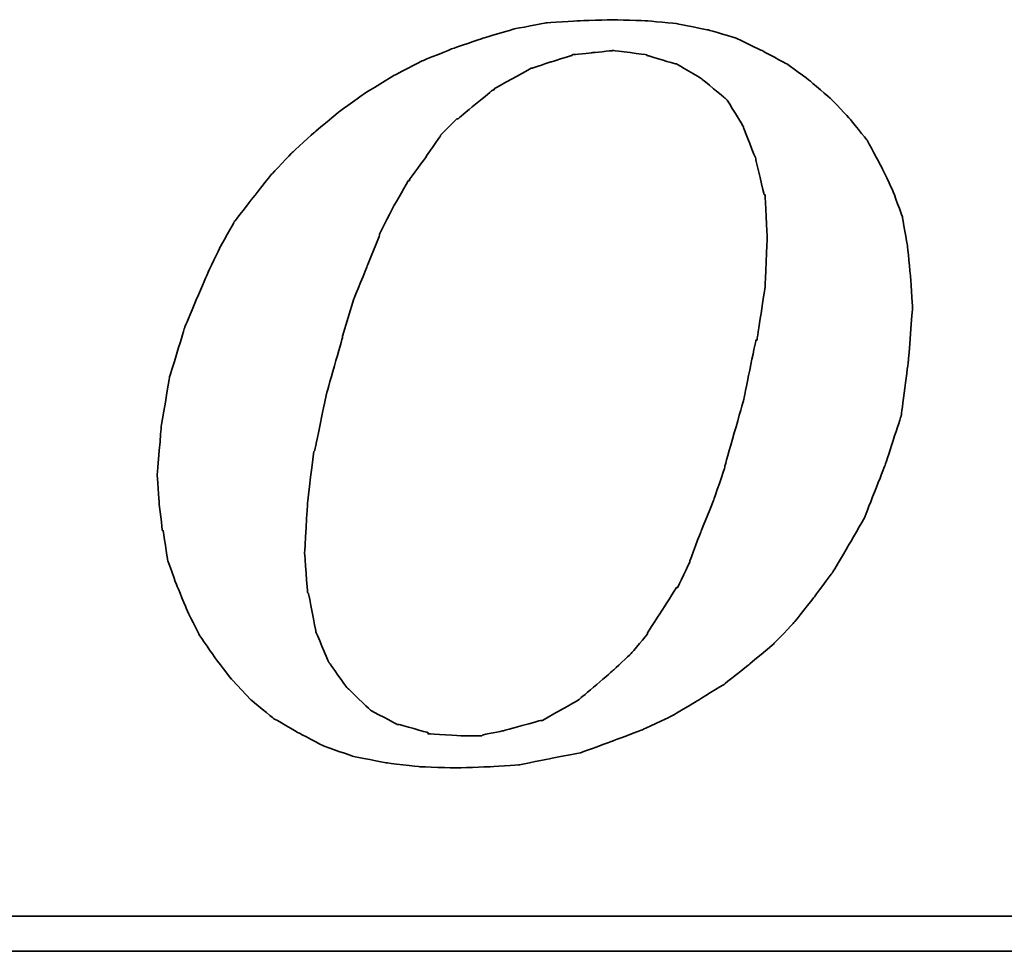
# Model space of a CAD drawing. Header units: millimetres. Extents: x 4 to 1153, y -526 to 762.
# Tile 41 of 57: x 79.415 to 79.96, y 47.414 to 47.929. Entities that reach past the tile are written whole.
import ezdxf

# ---------------------------------------------------------------- set-up
doc = ezdxf.new("R2010")
doc.units = ezdxf.units.MM
doc.layers.add('DIM', color=4, linetype='CONTINUOUS')
doc.layers.add('layer 1', color=7, linetype='CONTINUOUS')

# ---------------------------------------------------------------- blocks, each defined once
blk = doc.blocks.new('TBI MOTION logo(完整正式版)')
at = {"layer": 'layer 1', "color": 22, "lineweight": 35}
for points, knots in [([(-11.34375, -6.98375), (-11.34375, -6.98375), (-10.91375, -7.43875), (-10.91375, -7.43875), (-10.91375, -7.43875), (-10.91375, -7.43875), (-10.38625, -7.87125), (-10.38625, -7.87125), (-10.38625, -7.87125), (-10.38625, -7.87125), (-9.81125, -8.20375), (-9.81125, -8.20375), (-9.81125, -8.20375), (-9.81125, -8.20375), (-9.21125, -8.51875), (-9.21125, -8.51875), (-9.21125, -8.51875), (-9.21125, -8.51875), (-8.51625, -8.75875), (-8.51625, -8.75875), (-8.51625, -8.75875), (-8.51625, -8.75875), (-7.77125, -8.90375), (-7.77125, -8.90375), (-7.77125, -8.90375), (-7.77125, -8.90375), (-6.97875, -8.99875), (-6.97875, -8.99875), (-6.97875, -8.99875), (-6.97875, -8.99875), (-6.14125, -9.02375), (-6.14125, -9.02375), (-6.14125, -9.02375), (-6.14125, -9.02375), (-5.37125, -8.99875), (-5.37125, -8.99875), (-5.37125, -8.99875), (-5.37125, -8.99875), (-4.65375, -8.94875), (-4.65375, -8.94875), (-4.65375, -8.94875), (-4.65375, -8.94875), (-3.93375, -8.80625), (-3.93375, -8.80625), (-3.93375, -8.80625), (-3.93375, -8.80625), (-3.21375, -8.66375), (-3.21375, -8.66375), (-3.21375, -8.66375), (-3.21375, -8.66375), (-2.49375, -8.39875), (-2.49375, -8.39875), (-2.49375, -8.39875), (-2.49375, -8.39875), (-1.79875, -8.13375), (-1.79875, -8.13375), (-1.79875, -8.13375), (-1.79875, -8.13375), (-1.17375, -7.84375), (-1.17375, -7.84375), (-1.17375, -7.84375), (-1.17375, -7.84375), (-0.52375, -7.46375), (-0.52375, -7.46375), (-0.52375, -7.46375), (-0.52375, -7.46375), (0.10124, -7.07875), (0.10124, -7.07875), (0.10124, -7.07875), (0.10124, -7.07875), (0.67625, -6.62375), (0.67625, -6.62375), (0.67625, -6.62375), (0.67625, -6.62375), (1.24874, -6.14375), (1.24874, -6.14375), (1.24874, -6.14375), (1.24874, -6.14375), (1.72874, -5.64125), (1.72874, -5.64125), (1.72874, -5.64125), (1.72874, -5.64125), (2.18624, -5.06375), (2.18624, -5.06375), (2.18624, -5.06375), (2.18624, -5.06375), (2.61625, -4.48874), (2.61625, -4.48874), (2.61625, -4.48874), (2.61625, -4.48874), (3.00125, -3.83874), (3.00125, -3.83874), (3.00125, -3.83874), (3.00125, -3.83874), (3.36124, -3.21374), (3.36124, -3.21374), (3.36124, -3.21374), (3.36124, -3.21374), (3.84374, -1.99125), (3.84374, -1.99125), (3.84374, -1.99125), (3.84374, -1.99125), (4.22625, -0.81875), (4.22625, -0.81875), (4.22625, -0.81875), (4.22625, -0.81875), (4.39125, 0.45624), (4.39125, 0.45624), (4.39125, 0.45624), (4.39125, 0.45624), (4.48874, 1.70124), (4.48874, 1.70124), (4.48874, 1.70124), (4.48874, 1.70124), (4.43874, 2.44625), (4.43874, 2.44625), (4.43874, 2.44625), (4.43874, 2.44625), (4.36874, 3.14125), (4.36874, 3.14125), (4.36874, 3.14125), (4.36874, 3.14125), (4.25125, 3.81125), (4.25125, 3.81125), (4.25125, 3.81125), (4.25125, 3.81125), (4.03124, 4.41125), (4.03124, 4.41125), (4.03124, 4.41125), (4.03124, 4.41125), (3.74374, 5.01125), (3.74374, 5.01125), (3.74374, 5.01125), (3.74374, 5.01125), (3.43124, 5.58875), (3.43124, 5.58875), (3.43124, 5.58875), (3.43124, 5.58875), (3.02625, 6.09125), (3.02625, 6.09125), (3.02625, 6.09125), (3.02625, 6.09125), (2.59374, 6.54875), (2.59374, 6.54875), (2.59374, 6.54875), (2.59374, 6.54875), (2.09124, 6.98125), (2.09124, 6.98125), (2.09124, 6.98125), (2.09124, 6.98125), (1.56124, 7.36625), (1.56124, 7.36625), (1.56124, 7.36625), (1.56124, 7.36625), (0.98624, 7.67625), (0.98624, 7.67625), (0.98624, 7.67625), (0.98624, 7.67625), (0.38624, 7.96375), (0.38624, 7.96375), (0.38624, 7.96375), (0.38624, 7.96375), (-0.25875, 8.15625), (-0.25875, 8.15625), (-0.25875, 8.15625), (-0.25875, 8.15625), (-0.98125, 8.30125), (-0.98125, 8.30125), (-0.98125, 8.30125), (-0.98125, 8.30125), (-1.70124, 8.37125), (-1.70124, 8.37125), (-1.70124, 8.37125), (-1.70124, 8.37125), (-2.49375, 8.39624), (-2.49375, 8.39624), (-2.49375, 8.39624), (-2.49375, 8.39624), (-3.28625, 8.37125), (-3.28625, 8.37125), (-3.28625, 8.37125), (-3.28625, 8.37125), (-4.05125, 8.32125), (-4.05125, 8.32125), (-4.05125, 8.32125), (-4.05125, 8.32125), (-4.77375, 8.18125), (-4.77375, 8.18125), (-4.77375, 8.18125), (-4.77375, 8.18125), (-5.51625, 7.96375), (-5.51625, 7.96375), (-5.51625, 7.96375), (-5.51625, 7.96375), (-6.21125, 7.72625), (-6.21125, 7.72625), (-6.21125, 7.72625), (-6.21125, 7.72625), (-6.92875, 7.43625), (-6.92875, 7.43625), (-6.92875, 7.43625), (-6.92875, 7.43625), (-7.57875, 7.10125), (-7.57875, 7.10125), (-7.57875, 7.10125), (-7.57875, 7.10125), (-8.24875, 6.69125), (-8.24875, 6.69125), (-8.24875, 6.69125), (-8.24875, 6.69125), (-8.84875, 6.26125), (-8.84875, 6.26125), (-8.84875, 6.26125), (-8.84875, 6.26125), (-9.42625, 5.78125), (-9.42625, 5.78125), (-9.42625, 5.78125), (-9.42625, 5.78125), (-9.95375, 5.30125), (-9.95375, 5.30125), (-9.95375, 5.30125), (-9.95375, 5.30125), (-10.43375, 4.79624), (-10.43375, 4.79624), (-10.43375, 4.79624), (-10.43375, 4.79624), (-10.88875, 4.22125), (-10.88875, 4.22125), (-10.88875, 4.22125), (-10.88875, 4.22125), (-11.29875, 3.69375), (-11.29875, 3.69375), (-11.29875, 3.69375), (-11.29875, 3.69375), (-11.63375, 3.09125), (-11.63375, 3.09125), (-11.63375, 3.09125), (-11.63375, 3.09125), (-11.91875, 2.49625), (-11.91875, 2.49625), (-11.91875, 2.49625), (-11.91875, 2.49625), (-12.44875, 1.24625), (-12.44875, 1.24625), (-12.44875, 1.24625), (-12.44875, 1.24625), (-12.80875, 0.06874), (-12.80875, 0.06874), (-12.80875, 0.06874), (-12.80875, 0.06874), (-12.99875, -1.07875), (-12.99875, -1.07875), (-12.99875, -1.07875), (-12.99875, -1.07875), (-13.09375, -2.18375), (-13.09375, -2.18375), (-13.09375, -2.18375), (-13.09375, -2.18375), (-13.04875, -2.85375), (-13.04875, -2.85375), (-13.04875, -2.85375), (-13.04875, -2.85375), (-12.97375, -3.50375), (-12.97375, -3.50375), (-12.97375, -3.50375), (-12.97375, -3.50375), (-12.95375, -3.50375), (-12.95375, -3.50375), (-12.95375, -3.50375), (-12.95375, -3.50375), (-12.85375, -4.17375), (-12.85375, -4.17375), (-12.85375, -4.17375), (-12.85375, -4.17375), (-12.63875, -4.77624), (-12.63875, -4.77624), (-12.63875, -4.77624), (-12.63875, -4.77624), (-12.39875, -5.35125), (-12.39875, -5.35125), (-12.39875, -5.35125), (-12.39875, -5.35125), (-12.11375, -5.92875), (-12.11375, -5.92875), (-12.11375, -5.92875), (-12.11375, -5.92875), (-11.75375, -6.45375), (-11.75375, -6.45375), (-11.75375, -6.45375), (-11.75375, -6.45375), (-11.34375, -6.98375), (-11.34375, -6.98375)], [0, 0, 0, 0, 0.01369863, 0.01369863, 0.01369863, 0.01369864, 0.02739726, 0.02739726, 0.02739726, 0.02739727, 0.04109589, 0.04109589, 0.04109589, 0.0410959, 0.05479452, 0.05479452, 0.05479452, 0.05479453, 0.06849315, 0.06849315, 0.06849315, 0.06849316, 0.08219178, 0.08219178, 0.08219178, 0.08219179, 0.09589041, 0.09589041, 0.09589041, 0.09589042, 0.10958904, 0.10958904, 0.10958904, 0.10958905, 0.12328767, 0.12328767, 0.12328767, 0.12328768, 0.1369863, 0.1369863, 0.1369863, 0.13698631, 0.15068493, 0.15068493, 0.15068493, 0.15068494, 0.16438356, 0.16438356, 0.16438356, 0.16438357, 0.17808219, 0.17808219, 0.17808219, 0.1780822, 0.19178082, 0.19178082, 0.19178082, 0.19178083, 0.20547945, 0.20547945, 0.20547945, 0.20547946, 0.21917808, 0.21917808, 0.21917808, 0.21917809, 0.23287671, 0.23287671, 0.23287671, 0.23287672, 0.24657534, 0.24657534, 0.24657534, 0.24657535, 0.26027397, 0.26027397, 0.26027397, 0.26027398, 0.2739726, 0.2739726, 0.2739726, 0.27397261, 0.28767123, 0.28767123, 0.28767123, 0.28767124, 0.30136986, 0.30136986, 0.30136986, 0.30136987, 0.31506849, 0.31506849, 0.31506849, 0.3150685, 0.32876712, 0.32876712, 0.32876712, 0.32876713, 0.34246575, 0.34246575, 0.34246575, 0.34246576, 0.35616438, 0.35616438, 0.35616438, 0.35616439, 0.36986301, 0.36986301, 0.36986301, 0.36986302, 0.38356164, 0.38356164, 0.38356164, 0.38356165, 0.39726027, 0.39726027, 0.39726027, 0.39726028, 0.4109589, 0.4109589, 0.4109589, 0.41095891, 0.42465753, 0.42465753, 0.42465753, 0.42465754, 0.43835616, 0.43835616, 0.43835616, 0.43835617, 0.45205479, 0.45205479, 0.45205479, 0.4520548, 0.46575342, 0.46575342, 0.46575342, 0.46575343, 0.47945205, 0.47945205, 0.47945205, 0.47945206, 0.49315068, 0.49315068, 0.49315068, 0.49315069, 0.50684932, 0.50684932, 0.50684932, 0.50684933, 0.52054795, 0.52054795, 0.52054795, 0.52054796, 0.53424658, 0.53424658, 0.53424658, 0.53424659, 0.54794521, 0.54794521, 0.54794521, 0.54794522, 0.56164384, 0.56164384, 0.56164384, 0.56164385, 0.57534247, 0.57534247, 0.57534247, 0.57534248, 0.5890411, 0.5890411, 0.5890411, 0.58904111, 0.60273973, 0.60273973, 0.60273973, 0.60273974, 0.61643836, 0.61643836, 0.61643836, 0.61643837, 0.63013699, 0.63013699, 0.63013699, 0.630137, 0.64383562, 0.64383562, 0.64383562, 0.64383563, 0.65753425, 0.65753425, 0.65753425, 0.65753426, 0.67123288, 0.67123288, 0.67123288, 0.67123289, 0.68493151, 0.68493151, 0.68493151, 0.68493152, 0.69863014, 0.69863014, 0.69863014, 0.69863015, 0.71232877, 0.71232877, 0.71232877, 0.71232878, 0.7260274, 0.7260274, 0.7260274, 0.72602741, 0.73972603, 0.73972603, 0.73972603, 0.73972604, 0.75342466, 0.75342466, 0.75342466, 0.75342467, 0.76712329, 0.76712329, 0.76712329, 0.7671233, 0.78082192, 0.78082192, 0.78082192, 0.78082193, 0.79452055, 0.79452055, 0.79452055, 0.79452056, 0.80821918, 0.80821918, 0.80821918, 0.80821919, 0.82191781, 0.82191781, 0.82191781, 0.82191782, 0.83561644, 0.83561644, 0.83561644, 0.83561645, 0.84931507, 0.84931507, 0.84931507, 0.84931508, 0.8630137, 0.8630137, 0.8630137, 0.86301371, 0.87671233, 0.87671233, 0.87671233, 0.87671234, 0.89041096, 0.89041096, 0.89041096, 0.89041097, 0.90410959, 0.90410959, 0.90410959, 0.9041096, 0.91780822, 0.91780822, 0.91780822, 0.91780823, 0.93150685, 0.93150685, 0.93150685, 0.93150686, 0.94520548, 0.94520548, 0.94520548, 0.94520549, 0.95890411, 0.95890411, 0.95890411, 0.95890412, 0.97260274, 0.97260274, 0.97260274, 0.97260275, 0.98630137, 0.98630137, 0.98630137, 0.98630138, 1, 1, 1, 1]), ([(-8.77875, 1.03124), (-8.77875, 1.03124), (-8.51625, 1.89625), (-8.51625, 1.89625), (-8.51625, 1.89625), (-8.51625, 1.89625), (-8.20375, 2.66375), (-8.20375, 2.66375), (-8.20375, 2.66375), (-8.20375, 2.66375), (-7.91625, 3.38125), (-7.91625, 3.38125), (-7.91625, 3.38125), (-7.91625, 3.38125), (-7.91625, 3.40624), (-7.91625, 3.40624), (-7.91625, 3.40624), (-7.91625, 3.40624), (-7.57875, 4.07624), (-7.57875, 4.07624), (-7.57875, 4.07624), (-7.57875, 4.07624), (-7.24375, 4.65125), (-7.24375, 4.65125), (-7.24375, 4.65125), (-7.24375, 4.65125), (-7.21875, 4.65125), (-7.21875, 4.65125), (-7.21875, 4.65125), (-7.21875, 4.65125), (-7.21875, 4.67624), (-7.21875, 4.67624), (-7.21875, 4.67624), (-7.21875, 4.67624), (-6.83625, 5.20375), (-6.83625, 5.20375), (-6.83625, 5.20375), (-6.83625, 5.20375), (-6.49875, 5.68625), (-6.49875, 5.68625), (-6.49875, 5.68625), (-6.49875, 5.68625), (-6.49875, 5.70625), (-6.49875, 5.70625), (-6.49875, 5.70625), (-6.49875, 5.70625), (-6.11625, 6.09125), (-6.11625, 6.09125), (-6.11625, 6.09125), (-6.11625, 6.09125), (-6.09125, 6.09125), (-6.09125, 6.09125), (-6.09125, 6.09125), (-6.09125, 6.09125), (-5.27375, 6.76625), (-5.27375, 6.76625), (-5.27375, 6.76625), (-5.27375, 6.76625), (-5.24875, 6.76625), (-5.24875, 6.76625), (-5.24875, 6.76625), (-5.24875, 6.76625), (-5.24875, 6.78625), (-5.24875, 6.78625), (-5.24875, 6.78625), (-5.24875, 6.78625), (-4.38875, 7.26624), (-4.38875, 7.26624), (-4.38875, 7.26624), (-4.38875, 7.26624), (-4.36125, 7.26624), (-4.36125, 7.26624), (-4.36125, 7.26624), (-4.36125, 7.26624), (-3.93375, 7.41125), (-3.93375, 7.41125), (-3.93375, 7.41125), (-3.93375, 7.41125), (-3.47375, 7.55625), (-3.47375, 7.55625), (-3.47375, 7.55625), (-3.47375, 7.55625), (-3.45375, 7.55625), (-3.45375, 7.55625), (-3.45375, 7.55625), (-3.45375, 7.55625), (-3.42875, 7.58124), (-3.42875, 7.58124), (-3.42875, 7.58124), (-3.42875, 7.58124), (-2.97375, 7.62625), (-2.97375, 7.62625), (-2.97375, 7.62625), (-2.97375, 7.62625), (-2.49375, 7.67625), (-2.49375, 7.67625), (-2.49375, 7.67625), (-2.49375, 7.67625), (-2.46875, 7.67625), (-2.46875, 7.67625), (-2.46875, 7.67625), (-2.46875, 7.67625), (-1.70124, 7.58124), (-1.70124, 7.58124), (-1.70124, 7.58124), (-1.70124, 7.58124), (-1.67875, 7.55625), (-1.67875, 7.55625), (-1.67875, 7.55625), (-1.67875, 7.55625), (-1.65375, 7.55625), (-1.65375, 7.55625), (-1.65375, 7.55625), (-1.65375, 7.55625), (-1.03125, 7.36625), (-1.03125, 7.36625), (-1.03125, 7.36625), (-1.03125, 7.36625), (-1.00625, 7.36625), (-1.00625, 7.36625), (-1.00625, 7.36625), (-1.00625, 7.36625), (-0.43124, 7.02624), (-0.43124, 7.02624), (-0.43124, 7.02624), (-0.43124, 7.02624), (-0.40625, 7.00624), (-0.40625, 7.00624), (-0.40625, 7.00624), (-0.40625, 7.00624), (0.12124, 6.57124), (0.12124, 6.57124), (0.12124, 6.57124), (0.12124, 6.57124), (0.14624, 6.54875), (0.14624, 6.54875), (0.14624, 6.54875), (0.14624, 6.54875), (0.17124, 6.52375), (0.17124, 6.52375), (0.17124, 6.52375), (0.17124, 6.52375), (0.55625, 5.89875), (0.55625, 5.89875), (0.55625, 5.89875), (0.55625, 5.89875), (0.55625, 5.87625), (0.55625, 5.87625), (0.55625, 5.87625), (0.55625, 5.87625), (0.84124, 5.15625), (0.84124, 5.15625), (0.84124, 5.15625), (0.84124, 5.15625), (0.84124, 5.13125), (0.84124, 5.13125), (0.84124, 5.13125), (0.84124, 5.13125), (1.03624, 4.31875), (1.03624, 4.31875), (1.03624, 4.31875), (1.03624, 4.31875), (1.05624, 4.31875), (1.05624, 4.31875), (1.05624, 4.31875), (1.05624, 4.31875), (1.05624, 4.29125), (1.05624, 4.29125), (1.05624, 4.29125), (1.05624, 4.29125), (1.10625, 3.33125), (1.10625, 3.33125), (1.10625, 3.33125), (1.10625, 3.33125), (1.10625, 3.30875), (1.10625, 3.30875), (1.10625, 3.30875), (1.10625, 3.30875), (1.05624, 2.20624), (1.05624, 2.20624), (1.05624, 2.20624), (1.05624, 2.20624), (1.05624, 2.18124), (1.05624, 2.18124), (1.05624, 2.18124), (1.05624, 2.18124), (0.86624, 0.93624), (0.86624, 0.93624), (0.86624, 0.93624), (0.86624, 0.93624), (0.84124, 0.93624), (0.84124, 0.93624), (0.84124, 0.93624), (0.84124, 0.93624), (0.55625, -0.45874), (0.55625, -0.45874), (0.55625, -0.45874), (0.55625, -0.45874), (0.12124, -1.99125), (0.12124, -1.99125), (0.12124, -1.99125), (0.12124, -1.99125), (0.12124, -2.01874), (0.12124, -2.01874), (0.12124, -2.01874), (0.12124, -2.01874), (-0.13874, -2.78375), (-0.13874, -2.78375), (-0.13874, -2.78375), (-0.13874, -2.78375), (-0.43124, -3.50375), (-0.43124, -3.50375), (-0.43124, -3.50375), (-0.43124, -3.50375), (-0.69375, -4.19875), (-0.69375, -4.19875), (-0.69375, -4.19875), (-0.69375, -4.19875), (-0.69375, -4.22375), (-0.69375, -4.22375), (-0.69375, -4.22375), (-0.69375, -4.22375), (-0.98125, -4.82374), (-0.98125, -4.82374), (-0.98125, -4.82374), (-0.98125, -4.82374), (-1.00625, -4.82374), (-1.00625, -4.82374), (-1.00625, -4.82374), (-1.00625, -4.82374), (-1.33875, -5.35125), (-1.33875, -5.35125), (-1.33875, -5.35125), (-1.33875, -5.35125), (-1.67875, -5.87875), (-1.67875, -5.87875), (-1.67875, -5.87875), (-1.67875, -5.87875), (-1.67875, -5.90375), (-1.67875, -5.90375), (-1.67875, -5.90375), (-1.67875, -5.90375), (-2.05875, -6.35875), (-2.05875, -6.35875), (-2.05875, -6.35875), (-2.05875, -6.35875), (-2.08375, -6.38375), (-2.08375, -6.38375), (-2.08375, -6.38375), (-2.08375, -6.38375), (-2.46875, -6.74375), (-2.46875, -6.74375), (-2.46875, -6.74375), (-2.46875, -6.74375), (-3.25875, -7.41625), (-3.25875, -7.41625), (-3.25875, -7.41625), (-3.25875, -7.41625), (-3.28625, -7.43875), (-3.28625, -7.43875), (-3.28625, -7.43875), (-3.28625, -7.43875), (-4.12375, -7.91875), (-4.12375, -7.91875), (-4.12375, -7.91875), (-4.12375, -7.91875), (-4.14875, -7.91875), (-4.14875, -7.91875), (-4.14875, -7.91875), (-4.14875, -7.91875), (-4.17125, -7.91875), (-4.17125, -7.91875), (-4.17125, -7.91875), (-4.17125, -7.91875), (-5.03375, -8.15875), (-5.03375, -8.15875), (-5.03375, -8.15875), (-5.03375, -8.15875), (-5.51625, -8.25625), (-5.51625, -8.25625), (-5.51625, -8.25625), (-5.51625, -8.25625), (-5.54125, -8.27875), (-5.54125, -8.27875), (-5.54125, -8.27875), (-5.54125, -8.27875), (-5.56375, -8.27875), (-5.56375, -8.27875), (-5.56375, -8.27875), (-5.56375, -8.27875), (-5.99625, -8.27875), (-5.99625, -8.27875), (-5.99625, -8.27875), (-5.99625, -8.27875), (-6.76375, -8.23125), (-6.76375, -8.23125), (-6.76375, -8.23125), (-6.76375, -8.23125), (-6.78875, -8.23125), (-6.78875, -8.23125), (-6.78875, -8.23125), (-6.78875, -8.23125), (-6.78875, -8.20375), (-6.78875, -8.20375), (-6.78875, -8.20375), (-6.78875, -8.20375), (-7.45875, -8.01375), (-7.45875, -8.01375), (-7.45875, -8.01375), (-7.45875, -8.01375), (-7.48375, -8.01375), (-7.48375, -8.01375), (-7.48375, -8.01375), (-7.48375, -8.01375), (-7.50875, -8.01375), (-7.50875, -8.01375), (-7.50875, -8.01375), (-7.50875, -8.01375), (-8.13125, -7.67875), (-8.13125, -7.67875), (-8.13125, -7.67875), (-8.13125, -7.67875), (-8.15625, -7.65375), (-8.15625, -7.65375), (-8.15625, -7.65375), (-8.15625, -7.65375), (-8.65875, -7.17375), (-8.65875, -7.17375), (-8.65875, -7.17375), (-8.65875, -7.17375), (-8.68375, -7.14875), (-8.68375, -7.14875), (-8.68375, -7.14875), (-8.68375, -7.14875), (-9.08875, -6.57375), (-9.08875, -6.57375), (-9.08875, -6.57375), (-9.08875, -6.57375), (-9.11375, -6.54875), (-9.11375, -6.54875), (-9.11375, -6.54875), (-9.11375, -6.54875), (-9.11375, -6.52875), (-9.11375, -6.52875), (-9.11375, -6.52875), (-9.11375, -6.52875), (-9.40375, -5.85375), (-9.40375, -5.85375), (-9.40375, -5.85375), (-9.40375, -5.85375), (-9.40375, -5.82875), (-9.40375, -5.82875), (-9.40375, -5.82875), (-9.40375, -5.82875), (-9.56875, -4.96875), (-9.56875, -4.96875), (-9.56875, -4.96875), (-9.56875, -4.96875), (-9.59375, -4.94375), (-9.59375, -4.94375), (-9.59375, -4.94375), (-9.59375, -4.94375), (-9.66375, -4.03375), (-9.66375, -4.03375), (-9.66375, -4.03375), (-9.66375, -4.03375), (-9.66375, -4.00875), (-9.66375, -4.00875), (-9.66375, -4.00875), (-9.66375, -4.00875), (-9.59375, -2.85375), (-9.59375, -2.85375), (-9.59375, -2.85375), (-9.59375, -2.85375), (-9.45125, -1.65875), (-9.45125, -1.65875), (-9.45125, -1.65875), (-9.45125, -1.65875), (-9.42625, -1.63375), (-9.42625, -1.63375), (-9.42625, -1.63375), (-9.42625, -1.63375), (-9.16125, -0.33875), (-9.16125, -0.33875), (-9.16125, -0.33875), (-9.16125, -0.33875), (-8.77875, 1.00624), (-8.77875, 1.00624), (-8.77875, 1.00624), (-8.77875, 1.00624), (-8.77875, 1.03124), (-8.77875, 1.03124)], [0, 0, 0, 0, 0.01020408, 0.01020408, 0.01020408, 0.01020409, 0.02040816, 0.02040816, 0.02040816, 0.02040817, 0.03061224, 0.03061224, 0.03061224, 0.03061225, 0.04081633, 0.04081633, 0.04081633, 0.04081634, 0.05102041, 0.05102041, 0.05102041, 0.05102042, 0.06122449, 0.06122449, 0.06122449, 0.0612245, 0.07142857, 0.07142857, 0.07142857, 0.07142858, 0.08163265, 0.08163265, 0.08163265, 0.08163266, 0.09183673, 0.09183673, 0.09183673, 0.09183674, 0.10204082, 0.10204082, 0.10204082, 0.10204083, 0.1122449, 0.1122449, 0.1122449, 0.11224491, 0.12244898, 0.12244898, 0.12244898, 0.12244899, 0.13265306, 0.13265306, 0.13265306, 0.13265307, 0.14285714, 0.14285714, 0.14285714, 0.14285715, 0.15306122, 0.15306122, 0.15306122, 0.15306123, 0.16326531, 0.16326531, 0.16326531, 0.16326532, 0.17346939, 0.17346939, 0.17346939, 0.1734694, 0.18367347, 0.18367347, 0.18367347, 0.18367348, 0.19387755, 0.19387755, 0.19387755, 0.19387756, 0.20408163, 0.20408163, 0.20408163, 0.20408164, 0.21428571, 0.21428571, 0.21428571, 0.21428572, 0.2244898, 0.2244898, 0.2244898, 0.22448981, 0.23469388, 0.23469388, 0.23469388, 0.23469389, 0.24489796, 0.24489796, 0.24489796, 0.24489797, 0.25510204, 0.25510204, 0.25510204, 0.25510205, 0.26530612, 0.26530612, 0.26530612, 0.26530613, 0.2755102, 0.2755102, 0.2755102, 0.27551021, 0.28571429, 0.28571429, 0.28571429, 0.2857143, 0.29591837, 0.29591837, 0.29591837, 0.29591838, 0.30612245, 0.30612245, 0.30612245, 0.30612246, 0.31632653, 0.31632653, 0.31632653, 0.31632654, 0.32653061, 0.32653061, 0.32653061, 0.32653062, 0.33673469, 0.33673469, 0.33673469, 0.3367347, 0.34693878, 0.34693878, 0.34693878, 0.34693879, 0.35714286, 0.35714286, 0.35714286, 0.35714287, 0.36734694, 0.36734694, 0.36734694, 0.36734695, 0.37755102, 0.37755102, 0.37755102, 0.37755103, 0.3877551, 0.3877551, 0.3877551, 0.38775511, 0.39795918, 0.39795918, 0.39795918, 0.39795919, 0.40816327, 0.40816327, 0.40816327, 0.40816328, 0.41836735, 0.41836735, 0.41836735, 0.41836736, 0.42857143, 0.42857143, 0.42857143, 0.42857144, 0.43877551, 0.43877551, 0.43877551, 0.43877552, 0.44897959, 0.44897959, 0.44897959, 0.4489796, 0.45918367, 0.45918367, 0.45918367, 0.45918368, 0.46938776, 0.46938776, 0.46938776, 0.46938777, 0.47959184, 0.47959184, 0.47959184, 0.47959185, 0.48979592, 0.48979592, 0.48979592, 0.48979593, 0.5, 0.5, 0.5, 0.50000001, 0.51020408, 0.51020408, 0.51020408, 0.51020409, 0.52040816, 0.52040816, 0.52040816, 0.52040817, 0.53061224, 0.53061224, 0.53061224, 0.53061225, 0.54081633, 0.54081633, 0.54081633, 0.54081634, 0.55102041, 0.55102041, 0.55102041, 0.55102042, 0.56122449, 0.56122449, 0.56122449, 0.5612245, 0.57142857, 0.57142857, 0.57142857, 0.57142858, 0.58163265, 0.58163265, 0.58163265, 0.58163266, 0.59183673, 0.59183673, 0.59183673, 0.59183674, 0.60204082, 0.60204082, 0.60204082, 0.60204083, 0.6122449, 0.6122449, 0.6122449, 0.61224491, 0.62244898, 0.62244898, 0.62244898, 0.62244899, 0.63265306, 0.63265306, 0.63265306, 0.63265307, 0.64285714, 0.64285714, 0.64285714, 0.64285715, 0.65306122, 0.65306122, 0.65306122, 0.65306123, 0.66326531, 0.66326531, 0.66326531, 0.66326532, 0.67346939, 0.67346939, 0.67346939, 0.6734694, 0.68367347, 0.68367347, 0.68367347, 0.68367348, 0.69387755, 0.69387755, 0.69387755, 0.69387756, 0.70408163, 0.70408163, 0.70408163, 0.70408164, 0.71428571, 0.71428571, 0.71428571, 0.71428572, 0.7244898, 0.7244898, 0.7244898, 0.72448981, 0.73469388, 0.73469388, 0.73469388, 0.73469389, 0.74489796, 0.74489796, 0.74489796, 0.74489797, 0.75510204, 0.75510204, 0.75510204, 0.75510205, 0.76530612, 0.76530612, 0.76530612, 0.76530613, 0.7755102, 0.7755102, 0.7755102, 0.77551021, 0.78571429, 0.78571429, 0.78571429, 0.7857143, 0.79591837, 0.79591837, 0.79591837, 0.79591838, 0.80612245, 0.80612245, 0.80612245, 0.80612246, 0.81632653, 0.81632653, 0.81632653, 0.81632654, 0.82653061, 0.82653061, 0.82653061, 0.82653062, 0.83673469, 0.83673469, 0.83673469, 0.8367347, 0.84693878, 0.84693878, 0.84693878, 0.84693879, 0.85714286, 0.85714286, 0.85714286, 0.85714287, 0.86734694, 0.86734694, 0.86734694, 0.86734695, 0.87755102, 0.87755102, 0.87755102, 0.87755103, 0.8877551, 0.8877551, 0.8877551, 0.88775511, 0.89795918, 0.89795918, 0.89795918, 0.89795919, 0.90816327, 0.90816327, 0.90816327, 0.90816328, 0.91836735, 0.91836735, 0.91836735, 0.91836736, 0.92857143, 0.92857143, 0.92857143, 0.92857144, 0.93877551, 0.93877551, 0.93877551, 0.93877552, 0.94897959, 0.94897959, 0.94897959, 0.9489796, 0.95918367, 0.95918367, 0.95918367, 0.95918368, 0.96938776, 0.96938776, 0.96938776, 0.96938777, 0.97959184, 0.97959184, 0.97959184, 0.97959185, 0.98979592, 0.98979592, 0.98979592, 0.98979593, 1, 1, 1, 1]), ([(75.90875, -9.47875), (75.90875, -9.47875), (75.90875, -12.28625), (75.90875, -12.28625), (75.90875, -12.28625), (75.90875, -12.28625), (75.90875, -12.47875), (75.90875, -12.47875), (75.90875, -12.47875), (75.90875, -12.47875), (75.71625, -12.47875), (75.71625, -12.47875), (75.71625, -12.47875), (75.71625, -12.47875), (-88.32875, -12.47875), (-88.32875, -12.47875), (-88.32875, -12.47875), (-88.32875, -12.47875), (-88.32875, -13.29375), (-88.32875, -13.29375), (-88.32875, -13.29375), (-88.32875, -13.29375), (82.89125, -13.29375), (82.89125, -13.29375), (82.89125, -13.29375), (82.89125, -13.29375), (75.90875, -9.47875), (75.90875, -9.47875)], [0, 0, 0, 0, 0.14285714, 0.14285714, 0.14285714, 0.14285715, 0.28571429, 0.28571429, 0.28571429, 0.2857143, 0.42857143, 0.42857143, 0.42857143, 0.42857144, 0.57142857, 0.57142857, 0.57142857, 0.57142858, 0.71428571, 0.71428571, 0.71428571, 0.71428572, 0.85714286, 0.85714286, 0.85714286, 0.85714287, 1, 1, 1, 1])]:
    blk.add_open_spline(points, degree=3, knots=knots, dxfattribs=at)

msp = doc.modelspace()

# ---------------------------------------------------------------- block references
at = {"layer": 'DIM', "color": 7, "xscale": 0.0237599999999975, "yscale": 0.0237599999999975, "zscale": 0.0237599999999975}
msp.add_blockref('TBI MOTION logo(完整正式版)', (79.80217, 47.72997), dxfattribs=at)

doc.saveas('drawing.dxf')
